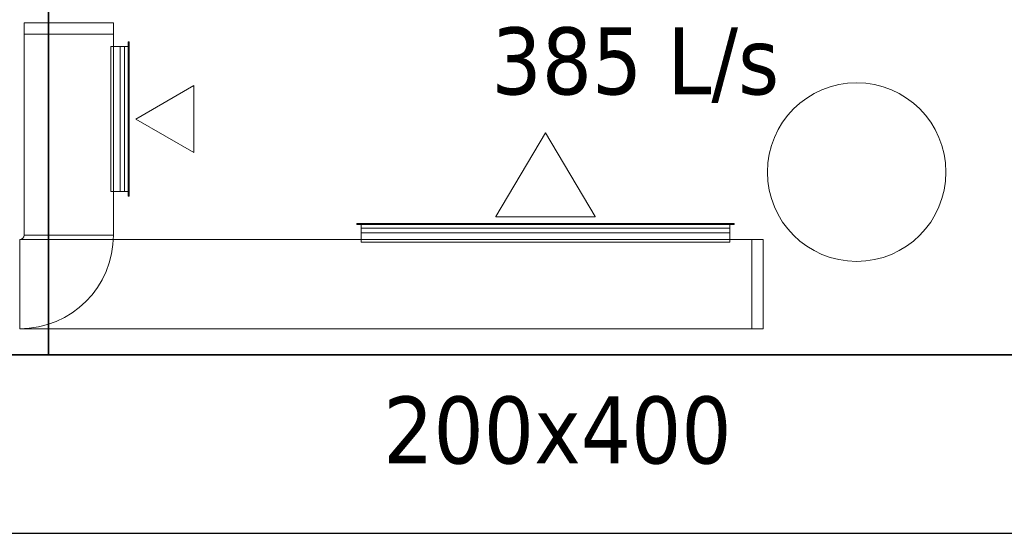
# Model space of a CAD drawing. Header units: metres. Extents: x 391.1 to 427.5, y 12.8 to 28.4.
# Tile 3 of 26: x 399.1 to 401.3, y 12.8 to 14. Entities that reach past the tile are written whole.
import ezdxf

# ---------------------------------------------------------------- set-up
doc = ezdxf.new("R2010")
doc.units = ezdxf.units.M
doc.layers.add('01_SUELOS', color=7, linetype='Continuous', lineweight=25, true_color=0x007f00)
for name, color, linetype, lineweight in [('A-COLS-____-MCUT', 7, 'Continuous', 18), ('A-COLS-____-OTLN', 7, 'Continuous', 18), ('A-WALL-____-MCUT', 7, 'Continuous', 25), ('A-WALL-____-OTLN', 7, 'Continuous', 25), ('M-HVAC-CDFF-IDEN', 7, 'Continuous', 30), ('M-HVAC-CDFF-OTLN', 7, 'Continuous', 18), ('M-HVAC-DUCT-IDEN', 7, 'Continuous', 30), ('M-HVAC-DUCT-OTLN', 7, 'Continuous', 18)]:
    doc.layers.add(name, color=color, linetype=linetype, lineweight=lineweight)
doc.styles.add('Tahoma_2', font='tahoma.ttf', dxfattribs={"height": 0.15})

# ---------------------------------------------------------------- blocks, each defined once
blk = doc.blocks.new('Family - Evans PA-152152-03_CLI_AIRE_P0A')
at = {"layer": 'A-WALL-____-MCUT', "color": 253, "true_color": 0xaaaaaa}
for p, q in [((0, 0.32), (0, 0)), ((0, 0), (15.0232, 0))]:
    blk.add_line(p, q, dxfattribs=at)
at = {"layer": 'A-WALL-____-OTLN', "color": 253, "true_color": 0xaaaaaa}
for p, q in [((0, 0.32), (0, 0)), ((0, 0), (15.0232, 0))]:
    blk.add_line(p, q, dxfattribs=at)
at = {"layer": 'A-WALL-____-OTLN', "color": 253, "lineweight": 18, "true_color": 0xaaaaaa}
blk.add_line((0, 0), (15.0232, 0), dxfattribs=at)
blk = doc.blocks.new('Family - Pilar PA-152432-03_CLI_AIRE_P0A')
at = {"layer": 'A-COLS-____-MCUT', "color": 253, "true_color": 0xaaaaaa}
for start, end in [(360, 180), (180, 360)]:
    blk.add_arc((0.2, 0.2), 0.2, start, end, dxfattribs=at)
at = {"layer": 'A-COLS-____-OTLN', "color": 253, "true_color": 0xaaaaaa}
for start, end in [(360, 180), (180, 360)]:
    blk.add_arc((0.2, 0.2), 0.2, start, end, dxfattribs=at)
blk = doc.blocks.new('Family - Mur PA-152469-03_CLI_AIRE_P0A')
at = {"layer": 'A-WALL-____-MCUT', "color": 253, "true_color": 0xaaaaaa}
for p, q in [((26.0531, 0.4), (0.0791, 0.4)), ((0, 0), (25.9702, 0))]:
    blk.add_line(p, q, dxfattribs=at)
at = {"layer": 'A-WALL-____-OTLN', "color": 253, "true_color": 0xaaaaaa}
for p, q in [((26.0531, 0.4), (0.0791, 0.4)), ((0, 0), (25.9702, 0))]:
    blk.add_line(p, q, dxfattribs=at)
at = {"layer": 'A-WALL-____-OTLN', "color": 253, "lineweight": 18, "true_color": 0xaaaaaa}
blk.add_line((0, 0), (25.9702, 0), dxfattribs=at)
blk = doc.blocks.new('Family - LONDR55-XX_ZZ-ARQ-CAA-M3D-Londres55-152611-03_CLI_AIRE_P0A')
at = {"layer": '01_SUELOS', "color": 9, "true_color": 0xaad4aa}
for p, q in [((0, 5.4819), (0, 0)), ((0, 0), (0, 5.4819)), ((0, 0), (24.5639, 0)), ((24.5639, 0), (0, 0))]:
    blk.add_line(p, q, dxfattribs=at)
blk = doc.blocks.new('LONDR55-XX_ZZ-ARQ-CAA-M3D-Londres55_ifc-1-03_CLI_AIRE_P0A')
at = {"layer": '01_SUELOS', "color": 253, "lineweight": 18, "true_color": 0xaaaaaa}
blk.add_blockref('Family - LONDR55-XX_ZZ-ARQ-CAA-M3D-Londres55-152611-03_CLI_AIRE_P0A', (399.1772, 13.2406), dxfattribs=at)
at = {"layer": 'A-COLS-____-OTLN', "color": 253, "lineweight": 18, "true_color": 0xaaaaaa}
blk.add_blockref('Family - Pilar PA-152432-03_CLI_AIRE_P0A', (400.7872, 13.4496), dxfattribs=at)
at = {"layer": 'A-WALL-____-OTLN', "color": 253, "lineweight": 18, "true_color": 0xaaaaaa, "rotation": 90}
blk.add_blockref('Family - Evans PA-152152-03_CLI_AIRE_P0A', (399.1772, 13.2406), dxfattribs=at)
at = {"layer": 'A-WALL-____-OTLN', "color": 253, "lineweight": 18, "true_color": 0xaaaaaa}
blk.add_blockref('Family - Mur PA-152469-03_CLI_AIRE_P0A', (397.6873, 12.8406), dxfattribs=at)
blk = doc.blocks.new('ZYR_03_06_04_01 Reixa Paret Impulsió - RI03-765313-03_CLI_AIRE_P0A')
at = {"layer": 'M-HVAC-CDFF-OTLN', "color": 143, "true_color": 0x32aad1}
for p, q in [((0.4225, 0.002), (-0.4225, 0.002)), ((-0.4225, 0.002), (0.4225, 0.002)), ((-0.4225, 0.002), (-0.4225, 0)), ((-0.4225, 0.002), (-0.4225, 0)), ((0.4225, 0), (-0.4225, 0)), ((-0.4225, 0), (0.4225, 0)), ((0.4125, 0.01), (-0.4125, 0.01)), ((-0.4125, 0.01), (0.4125, 0.01)), ((-0.4125, 0.01), (-0.4125, 0)), ((-0.4125, 0.01), (-0.4125, 0)), ((0.4125, 0.002), (-0.4125, 0.002)), ((-0.4125, 0.002), (0.4125, 0.002)), ((-0.4125, 0.002), (-0.4125, 0)), ((-0.4125, 0.002), (-0.4125, 0)), ((0.4125, 0), (-0.4125, 0)), ((-0.4125, 0), (0.4125, 0)), ((0.4125, 0), (-0.4125, 0)), ((-0.4125, 0), (0.4125, 0)), ((0.4125, 0), (0.4125, 0.01)), ((0.4125, 0.01), (0.4125, 0)), ((0.4125, 0), (0.4125, 0.002)), ((0.4125, 0.002), (0.4125, 0)), ((0.4225, 0), (0.4225, 0.002)), ((0.4225, 0.002), (0.4225, 0)), ((0.1111, -0.015), (-0.1111, -0.015)), ((-0.1111, -0.015), (-0.1111, -0.016)), ((-0.1111, -0.016), (0, -0.2033)), ((0.1111, -0.016), (0, -0.2033)), ((0.1111, -0.015), (0.1111, -0.016))]:
    blk.add_line(p, q, dxfattribs=at)
blk = doc.blocks.new('M_Remate rectangular - Estándar-767296-03_CLI_AIRE_P0A')
at = {"layer": 'M-HVAC-DUCT-OTLN', "color": 143, "true_color": 0x32aad1}
for p, q in [((0, 0.1), (0, -0.1)), ((0, -0.1), (0, 0.1)), ((0, 0.1), (0.025, 0.1)), ((0.025, 0.1), (0, 0.1)), ((0.025, 0.1), (0.025, -0.1)), ((0.025, -0.1), (0.025, 0.1)), ((0.025, -0.1), (0, -0.1)), ((0.025, -0.1), (0, -0.1))]:
    blk.add_line(p, q, dxfattribs=at)
blk = doc.blocks.new('MEP_15_03 Injerto Conducte - Mínimo-406193-03_CLI_AIRE_P0A')
at = {"layer": 'M-HVAC-DUCT-OTLN', "color": 143, "true_color": 0x32aad1}
for p, q in [((-0.006096, 0.4125), (-0.006096, -0.4125)), ((-0.006096, -0.4125), (-0.006096, 0.4125)), ((-0.006096, 0.4125), (0.015, 0.4125)), ((0.015, 0.4125), (-0.006096, 0.4125)), ((0.015, 0.4125), (0.015, -0.4125)), ((0.015, -0.4125), (0.015, 0.4125)), ((0.015, -0.4125), (-0.006096, -0.4125)), ((0.015, -0.4125), (-0.006096, -0.4125))]:
    blk.add_line(p, q, dxfattribs=at)
blk = doc.blocks.new('M_Codo rectangular - Radio - _55 W-767815-03_CLI_AIRE_P0A')
at = {"layer": 'M-HVAC-DUCT-OTLN', "color": 40, "true_color": 0xffbf00}
for p, q in [((-0.11, 0.1), (-0.11, -0.1)), ((-0.11, -0.1), (-0.11, 0.1)), ((-0.1, 0.11), (0.1, 0.11)), ((0.1, 0.11), (-0.1, 0.11))]:
    blk.add_line(p, q, dxfattribs=at)
for radius in [0.01, 0.01, 0.21, 0.21]:
    blk.add_arc((-0.11, 0.11), radius, 270, 0, dxfattribs=at)
blk = doc.blocks.new('ZYR_03_06_04_01 Reixa Paret Retorn - RR04_V-V8-03_CLI_AIRE_P0A')
at = {"layer": 'M-HVAC-CDFF-OTLN', "color": 40, "true_color": 0xffbf00}
for p, q in [((0.1725, 0.002), (-0.1725, 0.002)), ((-0.1725, 0.002), (0.1725, 0.002)), ((-0.1725, 0.002), (-0.1725, 0)), ((-0.1725, 0.002), (-0.1725, 0)), ((0.1725, 0), (-0.1725, 0)), ((-0.1725, 0), (0.1725, 0)), ((0.1625, 0.01), (-0.1625, 0.01)), ((-0.1625, 0.01), (0.1625, 0.01)), ((-0.1625, 0.01), (-0.1625, 0)), ((-0.1625, 0.01), (-0.1625, 0)), ((0.1625, 0.002), (-0.1625, 0.002)), ((-0.1625, 0.002), (0.1625, 0.002)), ((-0.1625, 0.002), (-0.1625, 0)), ((-0.1625, 0.002), (-0.1625, 0)), ((0.1625, 0), (-0.1625, 0)), ((-0.1625, 0), (0.1625, 0)), ((0.1625, 0), (-0.1625, 0)), ((-0.1625, 0), (0.1625, 0)), ((0.1625, 0), (0.1625, 0.01)), ((0.1625, 0.01), (0.1625, 0)), ((0.1625, 0), (0.1625, 0.002)), ((0.1625, 0.002), (0.1625, 0)), ((0.1725, 0), (0.1725, 0.002)), ((0.1725, 0.002), (0.1725, 0)), ((0, -0.015), (-0.075, -0.1449)), ((0, -0.015), (0.075, -0.1449)), ((0.075, -0.1449), (-0.075, -0.1449))]:
    blk.add_line(p, q, dxfattribs=at)
blk = doc.blocks.new('MEP_15_03 Injerto Conducte - Mínimo-768024-03_CLI_AIRE_P0A')
at = {"layer": 'M-HVAC-DUCT-OTLN', "color": 40, "true_color": 0xffbf00}
for p, q in [((-0.006096, 0.1625), (-0.006096, -0.1625)), ((-0.006096, -0.1625), (-0.006096, 0.1625)), ((-0.006096, 0.1625), (0.015, 0.1625)), ((0.015, 0.1625), (-0.006096, 0.1625)), ((0.015, 0.1625), (0.015, -0.1625)), ((0.015, -0.1625), (0.015, 0.1625)), ((0.015, -0.1625), (-0.006096, -0.1625)), ((0.015, -0.1625), (-0.006096, -0.1625))]:
    blk.add_line(p, q, dxfattribs=at)
blk = doc.blocks.new('M_Remate rectangular - Estándar-V9-03_CLI_AIRE_P0A')
at = {"layer": 'M-HVAC-DUCT-OTLN', "color": 40, "true_color": 0xffbf00}
for p, q in [((0, 0.1), (0, -0.1)), ((0, -0.1), (0, 0.1)), ((0, 0.1), (0.025, 0.1)), ((0.025, 0.1), (0, 0.1)), ((0.025, 0.1), (0.025, -0.1)), ((0.025, -0.1), (0.025, 0.1)), ((0.025, -0.1), (0, -0.1)), ((0.025, -0.1), (0, -0.1))]:
    blk.add_line(p, q, dxfattribs=at)

msp = doc.modelspace()

# ---------------------------------------------------------------- linework, layer by layer
at = {"layer": 'M-HVAC-DUCT-OTLN', "color": 40, "true_color": 0xffbf00}
for p, q in [((399.1226, 13.9586), (399.3226, 13.9586)), ((399.1226, 13.5086), (399.1226, 13.9586)), ((399.3226, 13.9586), (399.3226, 13.5086)), ((399.3165, 13.606), (399.3165, 13.931)), ((399.3165, 13.931), (399.3226, 13.931)), ((399.3376, 13.606), (399.3376, 13.931)), ((399.3376, 13.931), (399.3475, 13.931)), ((399.3475, 13.606), (399.3475, 13.931)), ((399.3165, 13.606), (399.3226, 13.606)), ((399.3475, 13.606), (399.3376, 13.606)), ((399.1226, 13.5086), (399.3226, 13.5086))]:
    msp.add_line(p, q, dxfattribs=at)
at = {"layer": 'M-HVAC-DUCT-OTLN', "color": 143, "true_color": 0x32aad1}
for p, q in [((400.7028, 13.5241), (399.8778, 13.5241)), ((399.8778, 13.5136), (399.8778, 13.5241)), ((400.7028, 13.5241), (400.7028, 13.5136)), ((399.1126, 13.4986), (400.7526, 13.4986)), ((400.7028, 13.5136), (399.8778, 13.5136)), ((399.8778, 13.4925), (399.8778, 13.4986)), ((400.7028, 13.4986), (400.7028, 13.4925)), ((400.7526, 13.4986), (400.7526, 13.2986)), ((399.8778, 13.4925), (400.7028, 13.4925)), ((400.7526, 13.2986), (399.1126, 13.2986))]:
    msp.add_line(p, q, dxfattribs=at)

# ---------------------------------------------------------------- block references
at = {"lineweight": 5}
msp.add_blockref('LONDR55-XX_ZZ-ARQ-CAA-M3D-Londres55_ifc-1-03_CLI_AIRE_P0A', (0, 0), dxfattribs=at)
at = {"layer": 'M-HVAC-CDFF-OTLN', "color": 40, "true_color": 0xffbf00, "rotation": 90.00000000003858}
msp.add_blockref('ZYR_03_06_04_01 Reixa Paret Retorn - RR04_V-V8-03_CLI_AIRE_P0A', (399.3575, 13.7685), dxfattribs=at)
at = {"layer": 'M-HVAC-CDFF-OTLN', "color": 143, "true_color": 0x32aad1, "rotation": 180}
msp.add_blockref('ZYR_03_06_04_01 Reixa Paret Impulsió - RI03-765313-03_CLI_AIRE_P0A', (400.2903, 13.5341), dxfattribs=at)
at = {"layer": 'M-HVAC-DUCT-OTLN', "color": 40, "true_color": 0xffbf00, "rotation": 90}
msp.add_blockref('M_Remate rectangular - Estándar-V9-03_CLI_AIRE_P0A', (399.2226, 13.9586), dxfattribs=at)
at = {"layer": 'M-HVAC-DUCT-OTLN', "color": 40, "true_color": 0xffbf00, "extrusion": (0, 0, -1), "rotation": 180}
msp.add_blockref('MEP_15_03 Injerto Conducte - Mínimo-768024-03_CLI_AIRE_P0A', (-399.3226, 13.7685), dxfattribs=at)
at = {"layer": 'M-HVAC-DUCT-OTLN', "color": 40, "true_color": 0xffbf00}
msp.add_blockref('M_Codo rectangular - Radio - _55 W-767815-03_CLI_AIRE_P0A', (399.2226, 13.3986), dxfattribs=at)
at = {"layer": 'M-HVAC-DUCT-OTLN', "color": 143, "true_color": 0x32aad1, "rotation": 90}
msp.add_blockref('MEP_15_03 Injerto Conducte - Mínimo-406193-03_CLI_AIRE_P0A', (400.2903, 13.4986), dxfattribs=at)
at = {"layer": 'M-HVAC-DUCT-OTLN', "color": 143, "true_color": 0x32aad1}
msp.add_blockref('M_Remate rectangular - Estándar-767296-03_CLI_AIRE_P0A', (400.7526, 13.3986), dxfattribs=at)

# ---------------------------------------------------------------- texts
at = {"layer": 'M-HVAC-CDFF-IDEN', "insert": (400.1693, 13.9737), "char_height": 0.15, "width": 0.793671, "attachment_point": 1, "style": 'Tahoma_2'}
msp.add_mtext('385 L/s', dxfattribs=at)
at = {"layer": 'M-HVAC-DUCT-IDEN', "insert": (399.9269, 13.1471), "char_height": 0.15, "width": 0.913924, "attachment_point": 1, "style": 'Tahoma_2'}
msp.add_mtext('200x400', dxfattribs=at)

doc.saveas('drawing.dxf')
